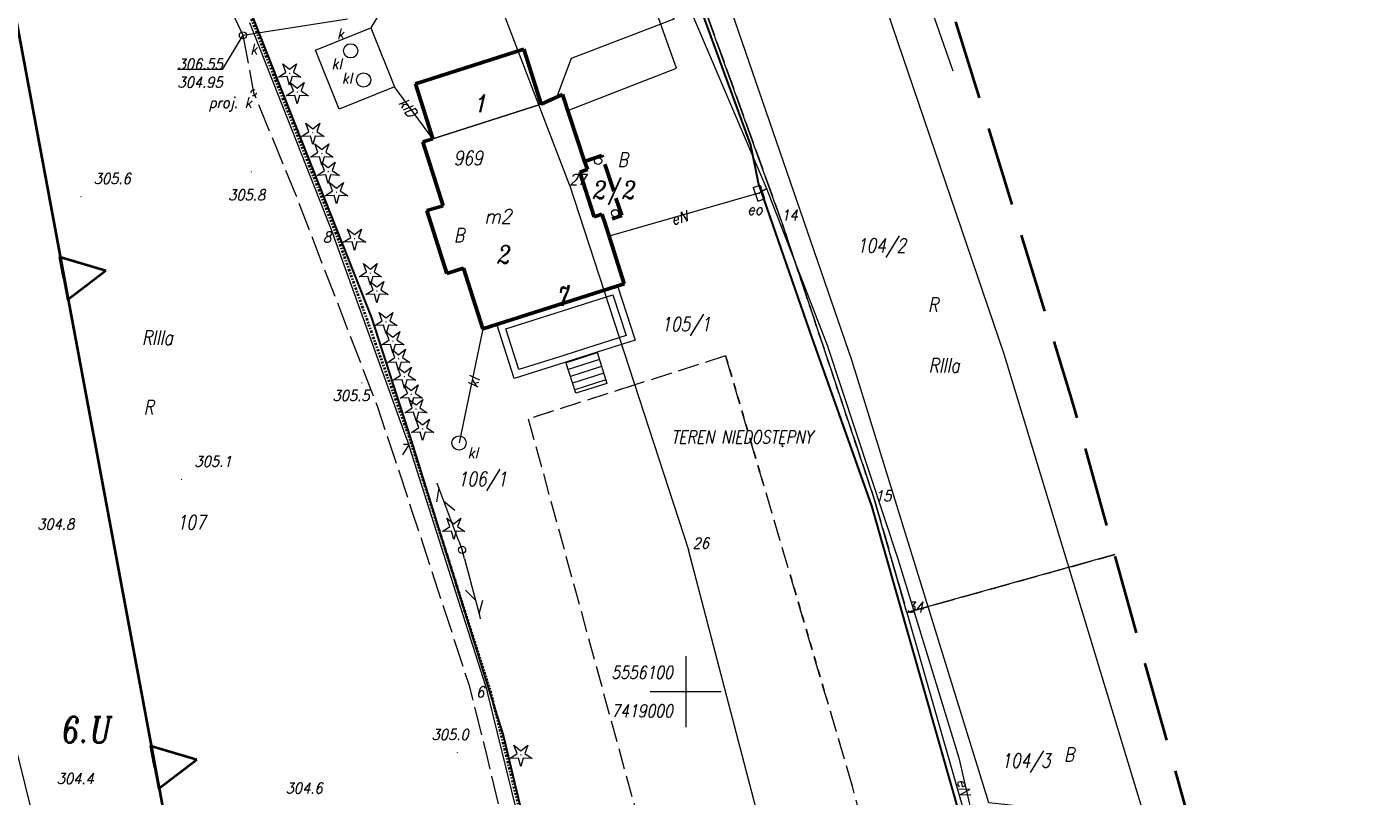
# Model space of a CAD drawing. Extents: x 779 to 3668, y -1329 to 9570.
# Tile 104 of 106: x 2424 to 2519, y -246 to -192. Entities that reach past the tile are written whole.
import ezdxf
from ezdxf.enums import TextEntityAlignment as Align

# ---------------------------------------------------------------- set-up
doc = ezdxf.new("R2010")
doc.units = 0
for name, pattern in [('0.5_0.5', [1, 0.5, -0.5]), ('1.5_0.5', [2, 1.5, -0.5]), ('2.0_0.5', [2.5, 2, -0.5]), ('CIĄGłA', [0]), ('DGN Style 3', [7.83309, 5.595065, -2.238026]), ('DGN Style 4', [0.3202, 0.16, -0.08, 0.0002, -0.08]), ('mz2.0_0.5', [2.5, 2, -0.5])]:
    doc.linetypes.add(name, pattern=pattern)
for name, color, linetype, lineweight in [('203-punkt graniczny', 7, 'Continuous', 0), ('203-punkt graniczny-Atr103', 7, 'Continuous', 0), ('209-oznaczenie konturu klasyfikacyjnego', 7, 'Continuous', 0), ('210-oznaczenie konturu użytku gruntowego', 7, 'Continuous', 0), ('211-numer działki ewidencyjnej', 7, 'Continuous', 0), ('217-kontur klasyfikacyjny', 7, 'Continuous', 0), ('218-kontur użytku gruntowego', 7, 'Continuous', 0), ('219-działka ewidencyjna', 7, 'Continuous', 0), ('238-Punkt adresowy budynku', 7, 'Continuous', 0), ('311-podpora', 7, 'Continuous', 0), ('312-budynek ewidencyjny', 7, 'Continuous', 0), ('312-oznaczenie budynku ewidencyjnego', 7, 'Continuous', 0), ('312-oznaczenie budynku ewidencyjnego-Atr117', 7, 'Continuous', 0), ('320-blok - kondygnacja nadziemna', 7, 'Continuous', 0), ('320-blok - kondygnacja nadziemna-Atr25', 7, 'Continuous', 0), ('352-schody', 7, 'Continuous', 0), ('blok - nawis', 7, 'Continuous', 0), ('blok - nawis-Atr25', 7, 'Continuous', 0), ('kanał technologiczny (linia)', 7, 'Continuous', 0), ('komora podziemna - przewód kanalizacyjny (powierzchnia)-SK', 7, 'Continuous', 0), ('Krzyże', 7, 'Continuous', 0), ('MPZP', 7, 'Continuous', 0), ('OBOP01_01', 7, 'Continuous', 0), ('ogrodzenie trwałe (linia)', 7, 'Continuous', 0), ('osadnik kanalizacji lokalnej (dół Chambeau) (punkt)-SK', 7, 'Continuous', 0), ('osadnik kanalizacji lokalnej (dół Chambeau) (punkt)-SK-Atr17', 7, 'Continuous', 0), ('przewód elektroenergetyczny (linia)-SEPOD', 7, 'Continuous', 0), ('przewód elektroenergetyczny (linia)-SEPOD-Atr1', 7, 'Continuous', 0), ('przewód gazowy (linia)-SG', 7, 'Continuous', 0), ('przewód kanalizacyjny (linia)-SK', 7, 'Continuous', 0), ('przewód kanalizacyjny (linia)-SK-Atr1', 7, 'Continuous', 0), ('przewód kanalizacyjny - projektowany lub w budowie (linia)-SK - ob. projektowany', 7, 'Continuous', 0), ('przewód telekomunikacyjny (linia)-STPOW - symbol', 7, 'Continuous', 0), ('przewód wodociągowy (linia)-SW', 7, 'Continuous', 0), ('PTRW02_01', 7, 'Continuous', 0), ('punkt o określonej wysokości (sieć kanalizacyjna)-SK', 7, 'Continuous', 0), ('punkt o określonej wysokości (sieć kanalizacyjna)-SK-Atr2', 7, 'Continuous', 0), ('punkt o określonej wysokości (sieć kanalizacyjna)-SK-Atr3', 7, 'Continuous', 0), ('RTPW01', 253, 'Continuous', 0), ('Sekcje', 7, 'Continuous', 0), ('szafa elektroenergetyczna (punkt)-SE', 7, 'Continuous', 0), ('szafa elektroenergetyczna (punkt)-SE-Atr17', 7, 'Continuous', 0), ('słup (punkt)', 7, 'Continuous', 0), ('taras', 7, 'Continuous', 0), ('urządzenie techniczne projektowane lub w budowie (sieć kanalizacyjna) - punkt-SKPOD - ob. projektowany', 7, 'Continuous', 0), ('urządzenie techniczne projektowane lub w budowie (sieć kanalizacyjna) - punkt-SKPOD - ob. projektowany-Atr17', 7, 'Continuous', 0), ('właz okrągły - siec kanalizacyjna (punkt)-SK', 7, 'Continuous', 0), ('właz okrągły - siec kanalizacyjna (punkt)-SK-Atr17', 7, 'Continuous', 0), ('Zakres', 7, 'Continuous', 0)]:
    doc.layers.add(name, color=color, linetype=linetype, lineweight=lineweight)
doc.styles.get("Standard").update_dxf_attribs({"font": 'arial.ttf'})
doc.styles.add('Style-ITALIC_1250', font='ITALIC_1250.shx')
doc.linetypes.add('902-500', pattern='A,3.75,[24,dgnlstyle-geo-mz.shx,S=0.002786,R=0,X=0,Y=0],3.75', length=7.5)

# ---------------------------------------------------------------- blocks, each defined once
blk = doc.blocks.new('311')
at = {"color": 0, "linetype": 'Continuous', "lineweight": -2, "ltscale": 10}
blk.add_circle((0, 0), 2.5, dxfattribs=at)
blk = doc.blocks.new('203')
at = {"linetype": 'Continuous', "lineweight": -2, "ltscale": 10}
h = blk.add_hatch(color=0, dxfattribs=at)
edge = h.paths.add_edge_path()
edge.add_arc((0, 0), 0.45, 0, 360)
blk = doc.blocks.new('US18_1')
at = {"color": 0, "linetype": 'Continuous', "lineweight": -2, "ltscale": 10}
for p, q in [((-5, -2.5), (-5, 2.5)), ((-5, 2.5), (5, 2.5)), ((5, -2.5), (5, 2.5)), ((-5, -2.5), (5, -2.5))]:
    blk.add_line(p, q, dxfattribs=at)
blk = doc.blocks.new('PT01')
at = {"color": 0, "linetype": 'Continuous', "lineweight": 13, "ltscale": 10}
for p, q in [((6.5, 0), (0, 0)), ((6.5, 0), (16.5, 0)), ((16.5, 0), (26.5, 0)), ((26.5, 0), (36.5, 0)), ((36.5, 0), (27.84, -5)), ((36.5, 0), (46.5, 0)), ((46.5, 0), (37.84, 5)), ((46.5, 0), (50, 0))]:
    blk.add_line(p, q, dxfattribs=at)
blk = doc.blocks.new('US22')
at = {"color": 0, "linetype": 'Continuous', "lineweight": -2, "ltscale": 10}
blk.add_circle((0, 0), 2.5, dxfattribs=at)
blk = doc.blocks.new('PW01_1')
at = {"linetype": 'Continuous', "lineweight": 13, "ltscale": 10}
h = blk.add_hatch(color=0, dxfattribs=at)
edge = h.paths.add_edge_path()
edge.add_arc((0, 0), 0.45, 0, 360)
blk = doc.blocks.new('SM04')
at = {"color": 0, "linetype": 'Continuous', "lineweight": -2, "ltscale": 10}
blk.add_circle((0, 0), 2.5, dxfattribs=at)
blk = doc.blocks.new('US01P')
at = {"color": 0, "linetype": 'Continuous', "lineweight": -2, "ltscale": 10, "flags": 128}
for points in [[(0.82, 1.81), (0.72, 1.86), (0.34, 1.97), (-0.06, 2), (-0.46, 1.94), (-0.84, 1.82), (-1.18, 1.61), (-1.48, 1.35), (-1.72, 1.03), (-1.89, 0.66), (-1.98, 0.28), (-2, -0.01)], [(-0.82, -1.82), (-0.61, -1.91), (-0.22, -1.99), (0.18, -1.99), (0.57, -1.92), (0.94, -1.77), (1.27, -1.55), (1.55, -1.26), (1.77, -0.93), (1.92, -0.56), (1.99, -0.16), (2, 0)]]:
    blk.add_lwpolyline(points, dxfattribs=at)
blk = doc.blocks.new('RTPW01')
at = {"layer": 'RTPW01', "linetype": 'Continuous', "lineweight": 13, "true_color": 0x939598}
h = blk.add_hatch(color=252, dxfattribs=at)
edge = h.paths.add_edge_path()
edge.add_arc((0, 0), 0.045, 0, 360)
blk = doc.blocks.new('PZT MDCP podkład')
at = {"linetype": 'Continuous', "lineweight": -2, "ltscale": 10}
h = blk.add_hatch(color=8, dxfattribs=at)
edge = h.paths.add_edge_path()
edge.add_arc((2151.396, 97.326), 0.045, 0, 360)
at = {"layer": 'OBOP01_01', "linetype": 'Continuous', "lineweight": 13}
h = blk.add_hatch(color=8, dxfattribs=at)
edge = h.paths.add_edge_path()
edge.add_arc((2148.309, 108.711), 0.05, 0, 360)
h = blk.add_hatch(color=8, dxfattribs=at)
edge = h.paths.add_edge_path()
edge.add_arc((2148.844, 107.392), 0.05, 0, 360)
h = blk.add_hatch(color=8, dxfattribs=at)
edge = h.paths.add_edge_path()
edge.add_arc((2149.937, 104.539), 0.05, 0, 360)
h = blk.add_hatch(color=8, dxfattribs=at)
edge = h.paths.add_edge_path()
edge.add_arc((2150.571, 103.083), 0.05, 0, 360)
h = blk.add_hatch(color=8, dxfattribs=at)
edge = h.paths.add_edge_path()
edge.add_arc((2151.02, 101.805), 0.05, 0, 360)
h = blk.add_hatch(color=8, dxfattribs=at)
edge = h.paths.add_edge_path()
edge.add_arc((2151.599, 100.367), 0.05, 0, 360)
h = blk.add_hatch(color=8, dxfattribs=at)
edge = h.paths.add_edge_path()
edge.add_arc((2152.867, 97.101), 0.05, 0, 360)
h = blk.add_hatch(color=8, dxfattribs=at)
edge = h.paths.add_edge_path()
edge.add_arc((2153.98, 94.676), 0.05, 0, 360)
h = blk.add_hatch(color=8, dxfattribs=at)
edge = h.paths.add_edge_path()
edge.add_arc((2154.441, 93.425), 0.05, 0, 360)
h = blk.add_hatch(color=8, dxfattribs=at)
edge = h.paths.add_edge_path()
edge.add_arc((2155.083, 91.247), 0.05, 0, 360)
h = blk.add_hatch(color=8, dxfattribs=at)
edge = h.paths.add_edge_path()
edge.add_arc((2155.563, 89.899), 0.05, 0, 360)
h = blk.add_hatch(color=8, dxfattribs=at)
edge = h.paths.add_edge_path()
edge.add_arc((2155.966, 88.661), 0.05, 0, 360)
h = blk.add_hatch(color=8, dxfattribs=at)
edge = h.paths.add_edge_path()
edge.add_arc((2156.377, 87.411), 0.05, 0, 360)
h = blk.add_hatch(color=8, dxfattribs=at)
edge = h.paths.add_edge_path()
edge.add_arc((2156.853, 86.157), 0.05, 0, 360)
h = blk.add_hatch(color=8, dxfattribs=at)
edge = h.paths.add_edge_path()
edge.add_arc((2157.188, 85.13), 0.05, 0, 360)
h = blk.add_hatch(color=8, dxfattribs=at)
edge = h.paths.add_edge_path()
edge.add_arc((2157.653, 83.741), 0.05, 0, 360)
h = blk.add_hatch(color=8, dxfattribs=at)
edge = h.paths.add_edge_path()
edge.add_arc((2159.84, 76.787), 0.05, 0, 360)
h = blk.add_hatch(color=8, dxfattribs=at)
edge = h.paths.add_edge_path()
edge.add_arc((2164.56, 60.838), 0.05, 0, 360)
at = {"layer": '217-kontur klasyfikacyjny', "color": 8, "linetype": '1.5_0.5', "lineweight": 13, "flags": 128}
for points in [[(2174.256, 122.196), (2182.846, 98.376)], [(2182.846, 98.376), (2189.436, 78.656)], [(2178.946, 88.866), (2172.566, 86.826)], [(2187.856, 58.616), (2178.946, 88.866)], [(2172.566, 86.826), (2165.076, 84.436)], [(2165.076, 84.436), (2175.276, 47.276)], [(2189.436, 78.656), (2191.676, 70.836)], [(2191.676, 70.836), (2206.286, 74.906)], [(2196.636, 25.266), (2187.856, 58.616)]]:
    blk.add_lwpolyline(points, dxfattribs=at)
at = {"layer": '218-kontur użytku gruntowego', "color": 8, "linetype": '0.5_0.5', "lineweight": 13, "flags": 128}
for points in [[(2174.256, 122.196), (2182.846, 98.376)], [(2182.846, 98.376), (2174.256, 122.196)], [(2182.846, 98.376), (2189.436, 78.656)], [(2189.436, 78.656), (2182.846, 98.376)], [(2187.856, 58.616), (2178.946, 88.866)], [(2178.946, 88.866), (2187.856, 58.616)], [(2172.566, 86.826), (2165.076, 84.436)], [(2189.436, 78.656), (2191.676, 70.836)], [(2191.676, 70.836), (2189.436, 78.656)], [(2191.676, 70.836), (2206.286, 74.906)], [(2206.286, 74.906), (2191.676, 70.836)]]:
    blk.add_lwpolyline(points, dxfattribs=at)
at = {"layer": '219-działka ewidencyjna', "color": 8, "linetype": 'Continuous', "lineweight": 13, "flags": 128}
for points in [[(2182.846, 98.376), (2174.256, 122.196)], [(2191.456, 118.736), (2194.916, 108.896)], [(2167.976, 100.886), (2161.486, 117.806)], [(2145.496, 112.296), (2151.396, 97.326)], [(2167.976, 100.886), (2176.346, 75.236)], [(2182.846, 98.376), (2189.436, 78.656)], [(2156.536, 83.016), (2151.396, 97.326)], [(2156.536, 83.016), (2162.216, 65.246)], [(2191.676, 70.836), (2189.436, 78.656)], [(2181.856, 54.106), (2176.346, 75.236)], [(2206.286, 74.906), (2191.676, 70.836)], [(2191.676, 70.836), (2195.976, 55.796)], [(2127.666, 66.856), (2134.696, 38.696)], [(2167.646, 43.136), (2162.216, 65.246)]]:
    blk.add_lwpolyline(points, dxfattribs=at)
at = {"layer": '312-budynek ewidencyjny', "color": 8, "linetype": 'Continuous', "lineweight": 53, "flags": 128}
for points in [[(2157.156, 107.976), (2164.756, 110.406)], [(2164.756, 110.406), (2165.976, 106.536)], [(2158.376, 104.106), (2157.156, 107.976)], [(2165.976, 106.536), (2167.486, 107.216)], [(2167.486, 107.216), (2169.036, 102.516)], [(2157.666, 103.906), (2158.376, 104.106)], [(2159.106, 99.416), (2157.666, 103.906)], [(2169.036, 102.516), (2169.236, 101.956)], [(2169.236, 101.956), (2168.696, 101.766)], [(2168.696, 101.766), (2169.716, 98.626)], [(2157.946, 99.066), (2159.106, 99.416)], [(2159.346, 94.646), (2157.946, 99.066)], [(2169.716, 98.626), (2170.246, 98.816)], [(2170.246, 98.816), (2170.436, 98.306)], [(2170.436, 98.306), (2171.816, 93.936)], [(2160.526, 95.036), (2159.346, 94.646)], [(2161.876, 90.766), (2160.526, 95.036)], [(2171.816, 93.936), (2161.876, 90.766)]]:
    blk.add_lwpolyline(points, dxfattribs=at)
at = {"layer": '320-blok - kondygnacja nadziemna', "color": 8, "linetype": 'Continuous', "lineweight": 13, "flags": 128}
for points in [[(2158.376, 104.106), (2157.156, 107.976), (2164.756, 110.406), (2165.976, 106.536), (2158.376, 104.106)], [(2161.876, 90.766), (2160.526, 95.036), (2159.346, 94.646), (2157.946, 99.066), (2159.106, 99.416), (2157.666, 103.906), (2158.376, 104.106), (2165.976, 106.536), (2167.486, 107.216), (2169.036, 102.516), (2169.236, 101.956), (2168.696, 101.766), (2169.716, 98.626), (2170.246, 98.816), (2170.436, 98.306), (2171.816, 93.936), (2161.876, 90.766)]]:
    blk.add_lwpolyline(points, close=True, dxfattribs=at)
at = {"layer": '352-schody', "color": 8, "linetype": 'Continuous', "lineweight": 13, "flags": 128}
blk.add_lwpolyline([(2167.716, 88.426), (2169.906, 89.126), (2170.606, 86.936), (2168.416, 86.236), (2167.716, 88.426)], close=True, dxfattribs=at)
blk.add_lwpolyline([(2167.716, 88.426), (2169.906, 89.126), (2170.606, 86.936), (2168.416, 86.236), (2167.716, 88.426)], close=True, dxfattribs=at)
for points in [[(2169.921, 89.079), (2167.731, 88.379)], [(2170.073, 88.603), (2167.883, 87.903)], [(2170.225, 88.127), (2168.035, 87.427)], [(2170.378, 87.65), (2168.188, 86.95)], [(2170.53, 87.174), (2168.34, 86.474)]]:
    blk.add_lwpolyline(points, dxfattribs=at)
at = {"layer": 'blok - nawis', "color": 8, "linetype": '2.0_0.5', "lineweight": 53, "flags": 128}
blk.add_lwpolyline([(2170.436, 98.306), (2170.246, 98.816), (2169.716, 98.626), (2168.696, 101.766), (2169.236, 101.956), (2169.036, 102.516), (2170.246, 102.936), (2171.646, 98.726), (2170.436, 98.306)], close=True, dxfattribs=at)
at = {"layer": 'komora podziemna - przewód kanalizacyjny (powierzchnia)-SK', "color": 8, "linetype": 'Continuous', "lineweight": 13, "flags": 128}
blk.add_lwpolyline([(2151.796, 106.196), (2150.116, 110.346), (2154.006, 111.916), (2155.686, 107.756), (2151.796, 106.196)], close=True, dxfattribs=at)
at = {"layer": 'MPZP', "color": 8, "linetype": 'DGN Style 4', "lineweight": 40, "flags": 128}
blk.add_lwpolyline([(2105.951, 127.031), (2135.306, 137.337), (2141.691, 122.493), (2145.682, 112.37), (2151.584, 97.397), (2156.726, 83.081), (2162.409, 65.301), (2167.841, 43.184), (2173.517, 19.532), (2179.635, 13.841), (2188.833, 4.752), (2192.016, 1.92)], dxfattribs=at)
at = {"layer": 'MPZP', "color": 8, "linetype": 'Continuous', "lineweight": 40, "flags": 128}
for points in [[(2125.102, 133.755), (2146.578, 18.455), (2153.737, -8.653)], [(2132.448, 94.314), (2132.169, 95.814), (2135.397, 94.863)], [(2132.448, 94.314), (2132.727, 92.814), (2135.397, 94.863)], [(2138.846, 59.966), (2138.567, 61.466), (2141.795, 60.515)], [(2138.846, 59.966), (2139.125, 58.466), (2141.795, 60.515)]]:
    blk.add_lwpolyline(points, dxfattribs=at)
at = {"layer": 'OBOP01_01', "color": 8, "linetype": 'Continuous', "lineweight": 13, "flags": 128}
for points in [[(2148.309, 107.882), (2148.141, 108.481), (2147.52, 108.455), (2148.038, 108.799), (2147.821, 109.382), (2148.309, 108.996), (2148.796, 109.382), (2148.579, 108.799), (2149.097, 108.455), (2148.476, 108.481), (2148.309, 107.882)], [(2148.844, 106.563), (2148.677, 107.162), (2148.056, 107.136), (2148.574, 107.48), (2148.357, 108.063), (2148.844, 107.677), (2149.332, 108.063), (2149.115, 107.48), (2149.633, 107.136), (2149.012, 107.162), (2148.844, 106.563)], [(2149.937, 103.71), (2149.77, 104.309), (2149.149, 104.283), (2149.666, 104.627), (2149.45, 105.21), (2149.937, 104.824), (2150.424, 105.21), (2150.208, 104.627), (2150.726, 104.283), (2150.105, 104.309), (2149.937, 103.71)], [(2150.571, 102.254), (2150.404, 102.853), (2149.783, 102.827), (2150.301, 103.171), (2150.084, 103.754), (2150.571, 103.368), (2151.059, 103.754), (2150.842, 103.171), (2151.36, 102.827), (2150.739, 102.853), (2150.571, 102.254)], [(2151.02, 100.976), (2150.853, 101.574), (2150.232, 101.548), (2150.75, 101.893), (2150.533, 102.475), (2151.02, 102.089), (2151.508, 102.475), (2151.291, 101.893), (2151.809, 101.548), (2151.188, 101.574), (2151.02, 100.976)], [(2151.599, 99.538), (2151.431, 100.137), (2150.81, 100.111), (2151.328, 100.455), (2151.111, 101.038), (2151.599, 100.652), (2152.086, 101.038), (2151.869, 100.455), (2152.387, 100.111), (2151.766, 100.137), (2151.599, 99.538)], [(2152.867, 96.272), (2152.7, 96.871), (2152.079, 96.845), (2152.597, 97.189), (2152.38, 97.772), (2152.867, 97.386), (2153.355, 97.772), (2153.138, 97.189), (2153.656, 96.845), (2153.035, 96.871), (2152.867, 96.272)], [(2153.98, 93.847), (2153.812, 94.445), (2153.191, 94.42), (2153.709, 94.764), (2153.492, 95.346), (2153.98, 94.961), (2154.467, 95.346), (2154.25, 94.764), (2154.768, 94.42), (2154.147, 94.445), (2153.98, 93.847)], [(2154.441, 92.596), (2154.274, 93.195), (2153.653, 93.169), (2154.171, 93.513), (2153.954, 94.096), (2154.441, 93.71), (2154.929, 94.096), (2154.712, 93.513), (2155.23, 93.169), (2154.609, 93.195), (2154.441, 92.596)], [(2155.083, 90.418), (2154.915, 91.017), (2154.294, 90.991), (2154.812, 91.335), (2154.595, 91.918), (2155.083, 91.532), (2155.57, 91.918), (2155.353, 91.335), (2155.871, 90.991), (2155.25, 91.017), (2155.083, 90.418)], [(2155.563, 89.07), (2155.396, 89.668), (2154.775, 89.643), (2155.292, 89.987), (2155.076, 90.57), (2155.563, 90.184), (2156.05, 90.57), (2155.834, 89.987), (2156.351, 89.643), (2155.73, 89.668), (2155.563, 89.07)], [(2155.966, 87.832), (2155.799, 88.431), (2155.178, 88.405), (2155.696, 88.749), (2155.479, 89.332), (2155.966, 88.946), (2156.454, 89.332), (2156.237, 88.749), (2156.755, 88.405), (2156.134, 88.431), (2155.966, 87.832)], [(2156.377, 86.582), (2156.21, 87.18), (2155.588, 87.154), (2156.106, 87.499), (2155.89, 88.081), (2156.377, 87.695), (2156.864, 88.081), (2156.648, 87.499), (2157.165, 87.154), (2156.544, 87.18), (2156.377, 86.582)], [(2156.853, 85.328), (2156.685, 85.926), (2156.064, 85.9), (2156.582, 86.245), (2156.365, 86.827), (2156.853, 86.441), (2157.34, 86.827), (2157.123, 86.245), (2157.641, 85.9), (2157.02, 85.926), (2156.853, 85.328)], [(2157.188, 84.301), (2157.021, 84.9), (2156.4, 84.874), (2156.918, 85.218), (2156.701, 85.801), (2157.188, 85.415), (2157.676, 85.801), (2157.459, 85.218), (2157.977, 84.874), (2157.356, 84.9), (2157.188, 84.301)], [(2157.653, 82.912), (2157.485, 83.51), (2156.864, 83.484), (2157.382, 83.829), (2157.165, 84.411), (2157.653, 84.025), (2158.14, 84.411), (2157.923, 83.829), (2158.441, 83.484), (2157.82, 83.51), (2157.653, 82.912)], [(2159.84, 75.958), (2159.673, 76.557), (2159.052, 76.531), (2159.57, 76.875), (2159.353, 77.458), (2159.84, 77.072), (2160.328, 77.458), (2160.111, 76.875), (2160.629, 76.531), (2160.008, 76.557), (2159.84, 75.958)], [(2164.56, 60.009), (2164.393, 60.608), (2163.772, 60.582), (2164.289, 60.926), (2164.073, 61.509), (2164.56, 61.123), (2165.048, 61.509), (2164.831, 60.926), (2165.349, 60.582), (2164.728, 60.608), (2164.56, 60.009)]]:
    blk.add_lwpolyline(points, close=True, dxfattribs=at)
at = {"layer": 'ogrodzenie trwałe (linia)', "color": 8, "linetype": '902-500', "lineweight": 30, "flags": 128}
blk.add_lwpolyline([(2201.026, 25.936), (2203.096, 26.226), (2196.526, 52.656), (2189.216, 78.326), (2185.026, 90.136), (2181.246, 100.996), (2180.716, 103.656), (2164.906, 146.866), (2145.896, 140.406), (2135.536, 136.576), (2142.946, 119.686), (2154.066, 91.526), (2156.856, 82.926), (2163.326, 62.136), (2173.076, 21.416), (2181.186, 20.276), (2186.806, 20.096), (2192.936, 20.706), (2195.036, 22.776), (2196.636, 25.266), (2198.206, 25.546)], dxfattribs=at)
at = {"layer": 'osadnik kanalizacji lokalnej (dół Chambeau) (punkt)-SK', "color": 8, "linetype": 'Continuous', "lineweight": 13}
for centre in [(2152.596, 110.296), (2153.506, 108.246), (2160.216, 82.746)]:
    blk.add_circle(centre, 0.5, dxfattribs=at)
at = {"layer": 'przewód elektroenergetyczny (linia)-SEPOD', "color": 8, "linetype": 'Continuous', "lineweight": 13, "flags": 128}
for points in [[(2181.748, 152.897), (2164.096, 146.196), (2166.786, 137.396), (2172.116, 123.356), (2181.826, 100.616)], [(2181.286, 100.296), (2170.766, 97.266)], [(2181.286, 100.296), (2181.826, 100.616), (2186.086, 89.606), (2191.076, 74.546), (2195.326, 60.626), (2196.796, 54.206), (2204.366, 24.576), (2204.316, 23.616)]]:
    blk.add_lwpolyline(points, dxfattribs=at)
at = {"layer": 'przewód gazowy (linia)-SG', "color": 8, "linetype": 'Continuous', "lineweight": 13, "flags": 128}
for points in [[(2218.756, 25.936), (2218.646, 26.816), (2216.386, 35.876), (2210.336, 56.836), (2208.416, 56.376), (2198.506, 88.976), (2184.296, 130.766), (2176.366, 150.276)], [(2164.466, 142.286), (2167.396, 133.276), (2175.306, 112.516), (2168.086, 109.766), (2167.056, 107.026)]]:
    blk.add_lwpolyline(points, dxfattribs=at)
at = {"layer": 'przewód kanalizacyjny (linia)-SK', "color": 8, "linetype": 'Continuous', "lineweight": 13, "flags": 128}
for points in [[(2134.056, 134.756), (2145.026, 111.386), (2152.366, 112.536)], [(2160.096, 131.766), (2160.596, 131.456), (2162.386, 125.856), (2154.006, 111.916)], [(2158.376, 104.106), (2155.686, 107.756)], [(2161.876, 90.766), (2160.216, 82.746)]]:
    blk.add_lwpolyline(points, dxfattribs=at)
at = {"layer": 'przewód kanalizacyjny - projektowany lub w budowie (linia)-SK - ob. projektowany', "color": 8, "linetype": 'mz2.0_0.5', "lineweight": 13, "flags": 128}
blk.add_lwpolyline([(2145.026, 111.386), (2145.776, 107.346), (2148.636, 100.426), (2154.506, 85.216), (2156.906, 77.966), (2160.896, 65.786), (2162.116, 60.946), (2165.286, 47.416), (2168.336, 34.676), (2158.396, 20.796), (2150.736, 14.086), (2148.566, 11.566), (2149.486, -4.974)], dxfattribs=at)
at = {"layer": 'przewód wodociągowy (linia)-SW', "color": 8, "linetype": 'Continuous', "lineweight": 13, "flags": 128}
for points in [[(2212.546, 42.076), (2213.286, 42.306), (2209.436, 56.186), (2197.426, 57.456), (2187.826, 88.496), (2176.956, 120.056), (2167.756, 146.026), (2166.796, 148.736)], [(2167.856, 106.096), (2175.496, 109.066), (2162.736, 144.816), (2161.836, 146.826)]]:
    blk.add_lwpolyline(points, dxfattribs=at)
at = {"layer": 'punkt o określonej wysokości (sieć kanalizacyjna)-SK-Atr2', "color": 8, "lineweight": 13, "flags": 128}
blk.add_lwpolyline([(2145.026, 111.386), (2143.566, 108.976), (2140.425, 108.976)], dxfattribs=at)
at = {"layer": 'Sekcje', "color": 8, "linetype": 'Continuous', "lineweight": 13}
for p, q in [((2176.136, 67.776), (2176.136, 62.776)), ((2173.636, 65.276), (2178.636, 65.276))]:
    blk.add_line(p, q, dxfattribs=at)
at = {"layer": 'taras', "color": 8, "lineweight": 5}
for p, q in [((2162.876, 91.086), (2171.346, 93.786)), ((2171.346, 93.786), (2172.576, 89.976)), ((2163.505, 90.762), (2171.024, 93.159)), ((2171.024, 93.159), (2171.946, 90.301)), ((2164.096, 87.276), (2162.876, 91.086)), ((2164.42, 87.904), (2163.505, 90.762)), ((2171.946, 90.301), (2169.754, 89.603)), ((2172.576, 89.976), (2169.906, 89.126)), ((2169.754, 89.603), (2167.565, 88.903)), ((2169.906, 89.126), (2167.716, 88.426)), ((2167.716, 88.426), (2164.096, 87.276)), ((2167.565, 88.903), (2164.42, 87.904))]:
    blk.add_line(p, q, dxfattribs=at)
at = {"layer": 'Zakres', "color": 8, "linetype": 'DGN Style 3', "lineweight": 40, "flags": 128}
blk.add_lwpolyline([(2174.696, 172.586), (2130.246, 158.476), (2070.276, 140.136), (2076.276, 101.676), (2103.086, -22.494), (2224.436, 10.666), (2208.436, 67.156), (2203.276, 85.806), (2188.226, 134.806), (2174.696, 172.586)], close=True, dxfattribs=at)
at = {"layer": '203-punkt graniczny', "color": 8, "linetype": 'Continuous', "lineweight": 13, "xscale": 0.1, "yscale": 0.1, "zscale": 0.1}
for p in [(2167.976, 100.886), (2182.846, 98.376), (2156.536, 83.016), (2189.436, 78.656), (2176.346, 75.236), (2191.676, 70.836), (2162.216, 65.246)]:
    blk.add_blockref('203', p, dxfattribs=at)
at = {"layer": '311-podpora', "color": 8, "linetype": 'Continuous', "lineweight": 13, "xscale": 0.1, "yscale": 0.1, "zscale": 0.1}
for p in [(2169.986, 102.556), (2171.176, 98.886)]:
    blk.add_blockref('311', p, dxfattribs=at)
at = {"layer": 'przewód telekomunikacyjny (linia)-STPOW - symbol', "color": 8, "linetype": 'Continuous', "lineweight": 13}
for xscale, yscale, zscale, rotation in [(0.09999999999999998, 0.09999999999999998, 0.09999999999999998, 110.446), (0.1, 0.1, 0.1, 284.851)]:
    blk.add_blockref('PT01', (2160.426, 75.236), dxfattribs=dict(at, xscale=xscale, yscale=yscale, zscale=zscale, rotation=rotation))
at = {"layer": 'punkt o określonej wysokości (sieć kanalizacyjna)-SK', "color": 8, "linetype": 'Continuous', "lineweight": 13, "xscale": 0.1, "yscale": 0.1, "zscale": 0.1}
blk.add_blockref('PW01_1', (2145.026, 111.386), dxfattribs=at)
at = {"layer": 'RTPW01', "color": 8, "linetype": 'Continuous', "lineweight": 13}
for p in [(2145.621, 101.797), (2133.643, 100.048), (2153.393, 86.966), (2140.719, 80.179), (2160.092, 60.983)]:
    blk.add_blockref('RTPW01', p, dxfattribs=at)
at = {"layer": 'szafa elektroenergetyczna (punkt)-SE', "color": 8, "linetype": 'Continuous', "lineweight": 13, "xscale": 0.1, "yscale": 0.1, "zscale": 0.1, "rotation": 288.7189999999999}
blk.add_blockref('US18_1', (2181.286, 100.296), dxfattribs=at)
at = {"layer": 'słup (punkt)', "color": 8, "linetype": 'Continuous', "lineweight": 13, "xscale": 0.1, "yscale": 0.1, "zscale": 0.1}
blk.add_blockref('SM04', (2160.426, 75.236), dxfattribs=at)
at = {"layer": 'urządzenie techniczne projektowane lub w budowie (sieć kanalizacyjna) - punkt-SKPOD - ob. projektowany', "color": 8, "linetype": 'Continuous', "lineweight": 13, "xscale": 0.1, "yscale": 0.1, "zscale": 0.1}
blk.add_blockref('US01P', (2145.776, 107.346), dxfattribs=at)
at = {"layer": 'właz okrągły - siec kanalizacyjna (punkt)-SK', "color": 8, "linetype": 'Continuous', "lineweight": 13, "xscale": 0.1, "yscale": 0.1, "zscale": 0.1}
blk.add_blockref('US22', (2145.026, 111.386), dxfattribs=at)
at = {"layer": '203-punkt graniczny-Atr103', "color": 8, "linetype": 'CIĄGłA', "lineweight": 5, "style": 'Style-ITALIC_1250', "width": 0.9}
blk.add_text('8', height=0.75, dxfattribs=at).set_placement((2150.648, 96.84))
at = {"layer": '203-punkt graniczny-Atr103', "color": 8, "lineweight": 13, "char_height": 0.75, "attachment_point": 7, "line_spacing_factor": 0.6}
for s, insert in [('\\FITALIC_1250;\\H1x;\\W0.9;27', (2167.976, 100.886)), ('\\FITALIC_1250;\\H1x;\\W0.9;27', (2167.976, 100.886)), ('\\FITALIC_1250;\\H1x;\\W0.9;14', (2182.846, 98.376)), ('\\FITALIC_1250;\\H1x;\\W0.9;14', (2182.846, 98.376)), ('\\FITALIC_1250;\\H1x;\\W0.9;7', (2156.035, 81.908)), ('\\FITALIC_1250;\\H1x;\\W0.9;15', (2189.436, 78.656)), ('\\FITALIC_1250;\\H1x;\\W0.9;15', (2189.436, 78.656)), ('\\FITALIC_1250;\\H1x;\\W0.9;26', (2176.626, 75.336)), ('\\FITALIC_1250;\\H1x;\\W0.9;34', (2191.676, 70.836)), ('\\FITALIC_1250;\\H1x;\\W0.9;34', (2191.676, 70.836)), ('\\FITALIC_1250;\\H1x;\\W0.9;6', (2161.409, 64.882))]:
    blk.add_mtext(s, dxfattribs=dict(at, insert=insert))
at = {"layer": '209-oznaczenie konturu klasyfikacyjnego', "color": 8, "linetype": 'Continuous', "lineweight": 13, "char_height": 1, "attachment_point": 7, "line_spacing_factor": 0.6}
for insert in [(2137.928, 89.648), (2193.212, 87.693)]:
    blk.add_mtext('\\FITALIC_1250;\\H1x;\\W0.79;RIIIa', dxfattribs=dict(at, insert=insert))
at = {"layer": '210-oznaczenie konturu użytku gruntowego', "color": 8, "linetype": 'Continuous', "lineweight": 13, "char_height": 1, "attachment_point": 7, "line_spacing_factor": 0.6}
for s, insert in [('\\FITALIC_1250;\\H1x;\\W0.79;B', (2171.356, 102.143)), ('\\FITALIC_1250;\\H1x;\\W0.79;B', (2159.852, 96.844)), ('\\FITALIC_1250;\\H1x;\\W0.79;R', (2193.157, 91.956)), ('\\FITALIC_1250;\\H1x;\\W0.79;R', (2138.04, 84.751)), ('\\FITALIC_1250;\\H1x;\\W0.79;B', (2202.715, 60.364))]:
    blk.add_mtext(s, dxfattribs=dict(at, insert=insert))
at = {"layer": '211-numer działki ewidencyjnej', "color": 8, "linetype": 'Continuous', "lineweight": 13, "char_height": 1, "attachment_point": 1, "line_spacing_factor": 0.6}
for s, insert in [('\\FITALIC_1250;\\H1x;\\W0.79;104/2', (2188.166, 97.116)), ('\\FITALIC_1250;\\H1x;\\W0.79;105/1', (2174.426, 91.596)), ('\\FITALIC_1250;\\H1x;\\W0.79;106/1', (2160.117, 80.716)), ('\\FITALIC_1250;\\H1x;\\W0.79;107', (2140.376, 77.676)), ('\\FITALIC_1250;\\H1x;\\W0.79;104/3', (2198.316, 60.936))]:
    blk.add_mtext(s, dxfattribs=dict(at, insert=insert))
at = {"layer": '238-Punkt adresowy budynku', "color": 8, "linetype": 'Continuous', "lineweight": 30, "insert": (2167.643, 92.429), "char_height": 1.25, "attachment_point": 8, "rotation": 17.687, "line_spacing_factor": 0.6}
blk.add_mtext('\\FITALIC_1250;\\Q15;\\H1x;\\W0.79;7', dxfattribs=at)
at = {"layer": '312-oznaczenie budynku ewidencyjnego', "color": 8, "linetype": 'Continuous', "lineweight": 13, "insert": (2159.836, 102.263), "char_height": 1, "attachment_point": 7, "line_spacing_factor": 0.6}
blk.add_mtext('\\FITALIC_1250;\\H1x;\\W0.79;969', dxfattribs=at)
at = {"layer": '312-oznaczenie budynku ewidencyjnego-Atr117', "color": 8, "lineweight": 13, "insert": (2161.976, 98.173), "char_height": 1, "attachment_point": 7, "line_spacing_factor": 0.6}
blk.add_mtext('\\FITALIC_1250;\\H1x;\\W0.9;m2', dxfattribs=at)
at = {"layer": '320-blok - kondygnacja nadziemna-Atr25', "color": 8, "lineweight": 13, "char_height": 1.25, "attachment_point": 7, "line_spacing_factor": 0.6}
for s, insert in [('\\FITALIC_1250;\\H1x;\\W0.9;1', (2161.326, 105.98)), ('\\FITALIC_1250;\\H1x;\\W0.9;2', (2162.896, 95.36))]:
    blk.add_mtext(s, dxfattribs=dict(at, insert=insert))
at = {"layer": 'blok - nawis-Atr25', "color": 8, "lineweight": 13, "insert": (2169.606, 99.48), "char_height": 1.25, "attachment_point": 7, "line_spacing_factor": 0.6}
blk.add_mtext('\\FITALIC_1250;\\H1x;\\W0.9;2/2', dxfattribs=at)
at = {"layer": 'Krzyże', "color": 8, "linetype": 'Continuous', "lineweight": 13, "style": 'Style-ITALIC_1250', "width": 0.8}
blk.add_text('5556100', height=0.9, dxfattribs=at).set_placement((2175.236, 66.176), align=Align.RIGHT)
blk.add_text('7419000', height=0.9, dxfattribs=at).set_placement((2175.236, 64.376), align=Align.TOP_RIGHT)
at = {"layer": 'MPZP', "color": 8, "linetype": 'Continuous', "lineweight": 13, "style": 'Style-ITALIC_1250', "width": 0.8}
blk.add_text('6.U', height=1.8, dxfattribs=at).set_placement((2132.318, 61.703))
at = {"layer": 'osadnik kanalizacji lokalnej (dół Chambeau) (punkt)-SK-Atr17', "color": 8, "lineweight": 13, "char_height": 0.75, "attachment_point": 7, "line_spacing_factor": 0.6}
for insert in [(2151.246, 109.016), (2151.966, 107.996), (2160.816, 81.686)]:
    blk.add_mtext('\\FITALIC_1250;\\H1x;\\W0.9;kl', dxfattribs=dict(at, insert=insert))
at = {"layer": 'przewód elektroenergetyczny (linia)-SEPOD-Atr1', "color": 8, "lineweight": 13, "char_height": 0.75, "attachment_point": 4, "line_spacing_factor": 0.6}
for insert, rotation in [((2175.131, 98.396), 16.031), ((2195.545, 59.119), 282.91)]:
    blk.add_mtext('\\FITALIC_1250;\\H1x;\\W0.9;eN', dxfattribs=dict(at, insert=insert, rotation=rotation))
at = {"layer": 'przewód kanalizacyjny (linia)-SK-Atr1', "color": 8, "lineweight": 13, "char_height": 0.75, "attachment_point": 4, "line_spacing_factor": 0.6}
for s, insert, rotation in [('\\FITALIC_1250;\\H1x;\\W0.9;klD', (2156.216, 106.832), 306.389), ('\\FITALIC_1250;\\H1x;\\W0.9;kl', (2161.149, 86.661), 78.306)]:
    blk.add_mtext(s, dxfattribs=dict(at, insert=insert, rotation=rotation))
at = {"layer": 'PTRW02_01', "color": 8, "linetype": 'Continuous', "lineweight": 13, "style": 'Style-ITALIC_1250', "width": 0.8}
blk.add_text('TEREN NIEDOSTĘPNY', height=0.9, dxfattribs=at).set_placement((2175.137, 82.716))
at = {"layer": 'punkt o określonej wysokości (sieć kanalizacyjna)-SK-Atr2', "color": 8, "lineweight": 13, "insert": (2140.425, 108.984), "char_height": 0.75, "attachment_point": 7, "line_spacing_factor": 0.6}
blk.add_mtext('\\FITALIC_1250;\\H1x;\\W0.9;306.55', dxfattribs=at)
at = {"layer": 'punkt o określonej wysokości (sieć kanalizacyjna)-SK-Atr3', "color": 8, "lineweight": 13, "insert": (2140.425, 107.709), "char_height": 0.75, "attachment_point": 7, "line_spacing_factor": 0.6}
blk.add_mtext('\\FITALIC_1250;\\H1x;\\W0.9;304.95', dxfattribs=at)
at = {"layer": 'RTPW01', "color": 8, "linetype": 'Continuous', "lineweight": 13, "style": 'Style-ITALIC_1250', "width": 0.9}
for s, p in [('305.6', (2134.543, 100.948)), ('305.8', (2143.986, 99.792)), ('305.5', (2151.321, 85.697)), ('305.1', (2141.619, 81.079)), ('304.8', (2130.569, 76.665)), ('305.0', (2158.283, 61.883)), ('304.4', (2131.945, 58.794)), ('304.6', (2148.026, 58.127))]:
    blk.add_text(s, height=0.75, dxfattribs=at).set_placement(p)
at = {"layer": 'szafa elektroenergetyczna (punkt)-SE-Atr17', "color": 8, "lineweight": 13, "insert": (2180.47, 98.776), "char_height": 0.75, "attachment_point": 7, "line_spacing_factor": 0.6}
blk.add_mtext('\\FITALIC_1250;\\H1x;\\W0.9;eo', dxfattribs=at)
at = {"layer": 'urządzenie techniczne projektowane lub w budowie (sieć kanalizacyjna) - punkt-SKPOD - ob. projektowany-Atr17', "color": 8, "lineweight": 13, "insert": (2142.626, 106.036), "char_height": 0.75, "attachment_point": 7, "line_spacing_factor": 0.6}
blk.add_mtext('\\FITALIC_1250;\\H1x;\\W0.9;proj. k', dxfattribs=at)
at = {"layer": 'właz okrągły - siec kanalizacyjna (punkt)-SK-Atr17', "color": 8, "lineweight": 13, "char_height": 0.75, "attachment_point": 7, "line_spacing_factor": 0.6}
for insert in [(2151.626, 111.106), (2145.536, 110.036)]:
    blk.add_mtext('\\FITALIC_1250;\\H1x;\\W0.9;k', dxfattribs=dict(at, insert=insert))

msp = doc.modelspace()

# ---------------------------------------------------------------- block references
at = {"layer": 'kanał technologiczny (linia)', "color": 18, "linetype": 'CIĄGłA', "lineweight": 5, "true_color": 0x000000}
msp.add_blockref('PZT MDCP podkład', (294.458, -304.119), dxfattribs=at)

doc.saveas('drawing.dxf')
